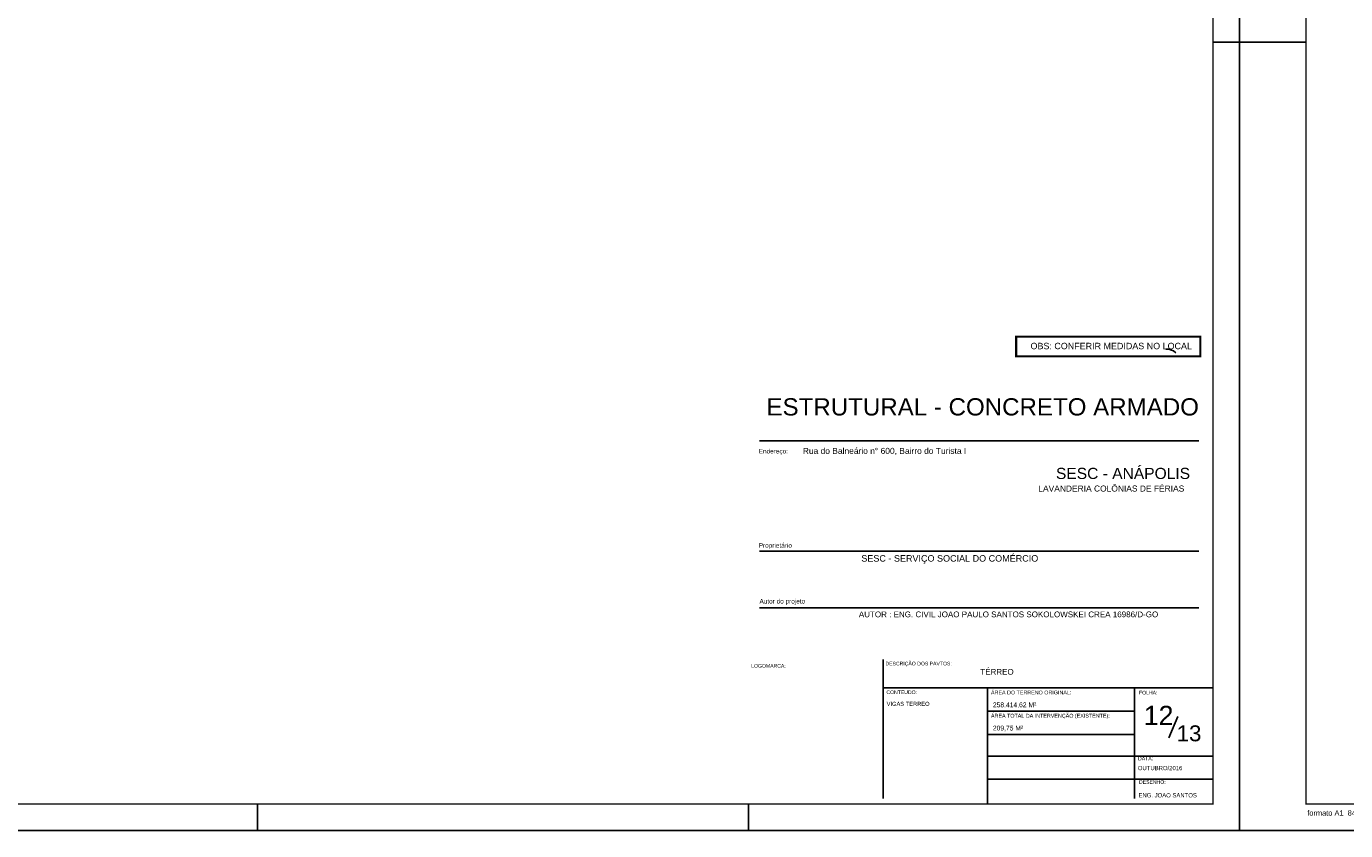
# Model space of a CAD drawing. Extents: x 1874 to 2462, y -2142 to -2023.
# Tile 43 of 74: x 2248 to 2298, y -2142 to -2112. Entities that reach past the tile are written whole.
import ezdxf
from ezdxf.enums import TextEntityAlignment as Align

# ---------------------------------------------------------------- set-up
doc = ezdxf.new("R2010")
doc.units = 0
doc.header["$LTSCALE"] = 0.1
doc.header["$MEASUREMENT"] = 0
doc.layers.get('0').update_dxf_attribs({"linetype": 'CONTINUOUS', "lineweight": 25})
for name, color, linetype in [('8', 8, 'CONTINUOUS'), ('ARQ_TXT_GER', 2, 'CONTINUOUS'), ('ARQ_TXT_LEG', 20, 'CONTINUOUS'), ('ARQ_TXT_TIT', 4, 'CONTINUOUS'), ('RVS-GER', 1, 'CONTINUOUS'), ('TXT-ESP', 40, 'CONTINUOUS'), ('XX-CARIMBO', 9, 'CONTINUOUS'), ('XX-FOLHA', 253, 'CONTINUOUS')]:
    doc.layers.add(name, color=color, linetype=linetype)
doc.styles.add('ARIAL', font='arial.ttf')
doc.styles.add('Texto Carimbo', font='arial.ttf')
doc.styles.add('Texto Cota', font='arial.ttf')

# ---------------------------------------------------------------- blocks, each defined once
blk = doc.blocks.new('Aprovacao A-1_SC')
at = {"layer": 'XX-CARIMBO', "ltscale": 0.5}
for p, q in [((0, 594), (0, 0)), ((840, 594), (840, 0)), ((0, 0), (840, 0))]:
    blk.add_line(p, q, dxfattribs=at)
at = {"layer": 'XX-FOLHA', "ltscale": 0.5}
for p, q in [((25, 297), (0, 297)), ((470, 10), (470, 0)), ((470, 10), (470, 0))]:
    blk.add_line(p, q, dxfattribs=at)
at = {"layer": 'XX-FOLHA'}
for p, q in [((25, 297), (0, 297)), ((840, 297), (830, 297)), ((840, 271.02), (840, 0)), ((655, 0), (655, 10)), ((655, 0), (655, 10))]:
    blk.add_line(p, q, dxfattribs=at)
at = {"layer": 'XX-FOLHA', "ltscale": 0.5, "const_width": 0.5}
blk.add_lwpolyline([(25, 584), (25, 10), (830, 10), (830, 584), (25, 584)], dxfattribs=at)
at = {"layer": 'RVS-GER', "style": 'Texto Carimbo'}
blk.add_text('formato A1  840 x 594 mm', height=2, dxfattribs=at).set_placement((25.5, 5.65))

msp = doc.modelspace()

# ---------------------------------------------------------------- linework, layer by layer
at = {"layer": '8', "linetype": 'Continuous'}
for p, q in [((2290.8892, -2123.9106), (2291.0023, -2123.9106)), ((2291.0023, -2123.9106), (2291.0992, -2123.9429)), ((2291.0023, -2123.9106), (2291.0992, -2123.9429)), ((2291.0992, -2123.9429), (2291.18, -2123.9752)), ((2291.0992, -2123.9429), (2291.18, -2123.9752)), ((2291.18, -2123.9752), (2291.2608, -2124.0398)), ((2291.18, -2123.9752), (2291.2608, -2124.0398))]:
    msp.add_line(p, q, dxfattribs=at)
at = {"layer": 'TXT-ESP'}
msp.add_line((2290.9988, -2138.544), (2291.3433, -2137.7512), dxfattribs=at)
at = {"layer": 'TXT-ESP', "color": 1, "true_color": 0xf00000, "const_width": 0.0767}
msp.add_lwpolyline([(2285.2461, -2123.4313), (2292.1837, -2123.4313), (2292.1837, -2124.1782), (2285.2461, -2124.1782)], close=True, dxfattribs=at)
at = {"layer": 'XX-FOLHA'}
for p, q in [((2275.5707, -2127.3645), (2292.1243, -2127.3645)), ((2275.5707, -2131.5166), (2292.1243, -2131.5166)), ((2275.5707, -2133.6549), (2292.1243, -2133.6549)), ((2280.2317, -2140.8367), (2280.2317, -2135.5975)), ((2280.2317, -2136.6698), (2289.7071, -2136.6698)), ((2284.1657, -2141.045), (2284.1657, -2136.6698)), ((2284.1657, -2141.045), (2284.1657, -2136.6698)), ((2289.7071, -2140.8367), (2289.7071, -2136.6698)), ((2289.7071, -2140.8367), (2289.7071, -2136.6698)), ((2289.7071, -2136.6698), (2292.665, -2136.6698)), ((2284.1657, -2137.5449), (2289.7071, -2137.5449)), ((2284.1657, -2138.4199), (2289.7071, -2138.4199)), ((2284.1657, -2139.2351), (2292.665, -2139.2351)), ((2284.1657, -2140.1101), (2292.665, -2140.1101))]:
    msp.add_line(p, q, dxfattribs=at)

# ---------------------------------------------------------------- block references
at = {"xscale": 0.1, "yscale": 0.1, "zscale": 0.1}
for p in [(2209.665, -2142.045), (2293.665, -2142.045)]:
    msp.add_blockref('Aprovacao A-1_SC', p, dxfattribs=at)

# ---------------------------------------------------------------- texts
at = {"ltscale": 2.666667, "style": 'ARIAL'}
for s, height, p in [('Rua do Balneário n° 600, Bairro do Turista I', 0.227075, (2277.2077, -2127.8532)), ('LAVANDERIA COLÔNIAS DE FÉRIAS', 0.227075, (2286.0813, -2129.2712)), ('258.414,62 M²', 0.18166, (2284.3684, -2137.398)), ('209,75 M²', 0.18166, (2284.3684, -2138.273))]:
    msp.add_text(s, height=height, dxfattribs=at).set_placement(p)
at = {"style": 'ARIAL'}
for s, height, p in [('SESC - ANÁPOLIS', 0.42, (2286.7456, -2128.7981)), ('ÁREA DO TERRENO ORIGINAL:', 0.144505, (2284.2975, -2136.9133)), ('ÁREA TOTAL DA INTERVENÇÃO (EXISTENTE):', 0.144505, (2284.2975, -2137.7883))]:
    msp.add_text(s, height=height, dxfattribs=at).set_placement(p)
at = {"layer": 'ARQ_TXT_GER', "ltscale": 2.666667, "style": 'ARIAL'}
for s, height, p in [('SESC - SERVIÇO SOCIAL DO COMÉRCIO ', 0.243295, (2279.413, -2131.9107)), ('AUTOR : ENG. CIVIL JOAO PAULO SANTOS SOKOLOWSKEI CREA 16986/D-GO', 0.216262, (2279.3188, -2134.0067)), ('TÉRREO ', 0.21626, (2283.8943, -2136.1702))]:
    msp.add_text(s, height=height, dxfattribs=at).set_placement(p)
at = {"layer": 'ARQ_TXT_LEG', "ltscale": 2.666667, "style": 'ARIAL'}
for s, p in [('Endereço:', (2275.5481, -2127.8371)), ('Proprietário', (2275.5481, -2131.3866)), ('Autor do projeto', (2275.5763, -2133.49))]:
    msp.add_text(s, height=0.17301, dxfattribs=at).set_placement(p)
at = {"layer": 'ARQ_TXT_LEG', "style": 'ARIAL'}
for s, height, p in [('LOGOMARCA:', 0.13762, (2275.2627, -2135.907)), ('DESCRIÇÃO DOS PAVTOS:', 0.137624, (2280.3212, -2135.821)), ('CONTEUDO:', 0.13762, (2280.3572, -2136.9017)), ('FOLHA:', 0.13762, (2289.8748, -2136.9162)), ('DATA:', 0.13762, (2289.8397, -2139.3985)), ('DESENHO:', 0.13762, (2289.8748, -2140.2827))]:
    msp.add_text(s, height=height, dxfattribs=at).set_placement(p)
at = {"layer": 'ARQ_TXT_TIT', "style": 'ARIAL'}
msp.add_text('ESTRUTURAL - CONCRETO ARMADO', height=0.65, dxfattribs=at).set_placement((2275.8392, -2126.4054))
at = {"layer": 'TXT-ESP', "style": 'ARIAL'}
for s, height, p in [('12', 0.72, (2290.6135, -2137.6978)), ('13', 0.6, (2291.7591, -2138.3799))]:
    msp.add_text(s, height=height, dxfattribs=at).set_placement(p, align=Align.MIDDLE)
at = {"layer": 'TXT-ESP', "style": 'Texto Cota'}
for s, p in [('OUTUBRO/2016', (2289.8313, -2139.8165)), ('ENG. JOAO SANTOS', (2289.8555, -2140.8412))]:
    msp.add_text(s, height=0.16, dxfattribs=at).set_placement(p, align=Align.BOTTOM_LEFT)
at = {"layer": 'TXT-ESP', "color": 1, "true_color": 0xf00000, "insert": (2285.787, -2123.668), "char_height": 0.241096, "width": 21.455951, "attachment_point": 1, "style": 'Texto Cota'}
msp.add_mtext('OBS: CONFERIR MEDIDAS NO LOCAL', dxfattribs=at)
at = {"layer": 'TXT-ESP', "insert": (2280.3662, -2137.1924), "char_height": 0.154346, "width": 4.335018, "attachment_point": 1, "style": 'ARIAL'}
msp.add_mtext('VIGAS TERREO', dxfattribs=at)

doc.saveas('drawing.dxf')
